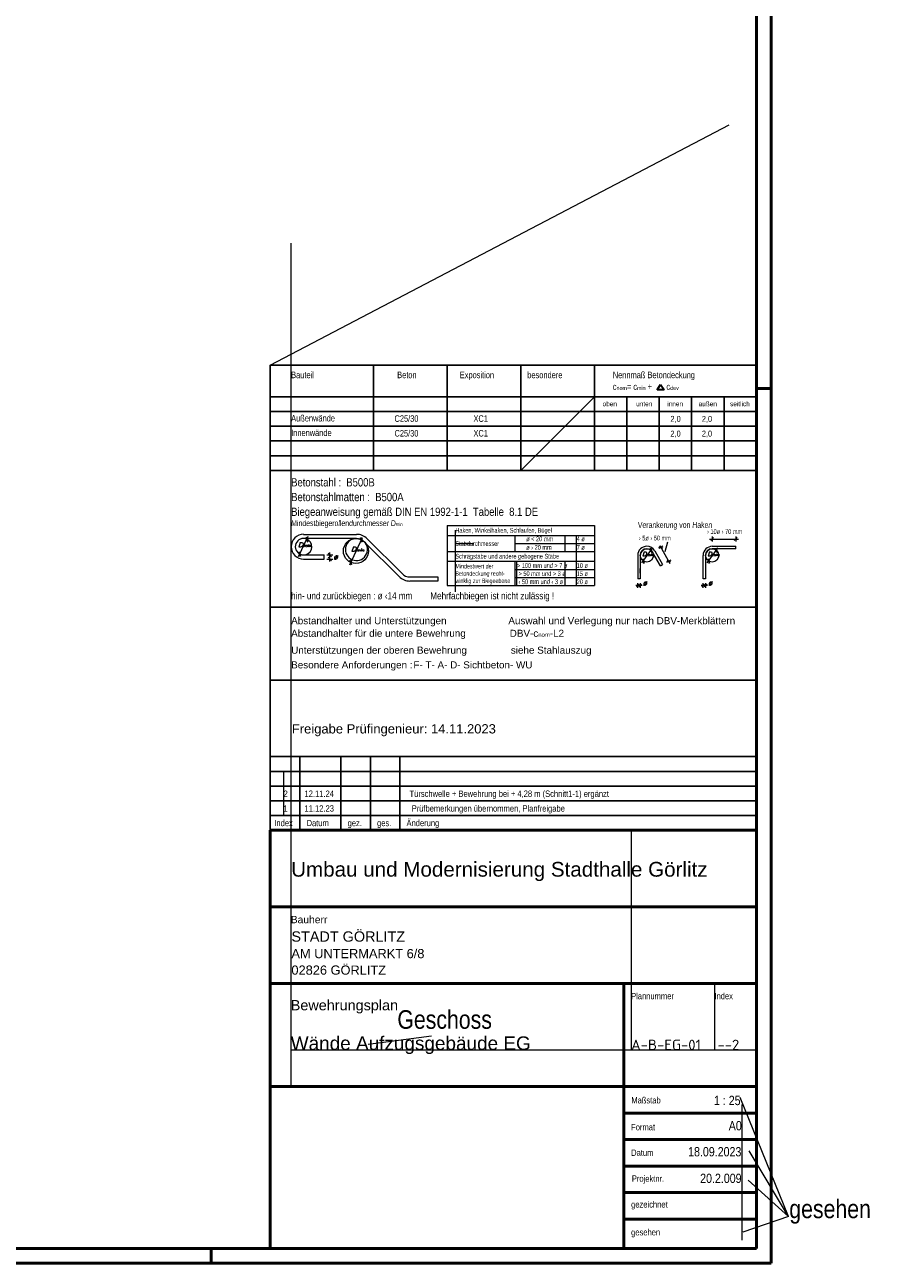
# Model space of a CAD drawing. Header units: millimetres. Extents: x -32.2 to 61.4, y 0 to 42.
# Tile 17 of 19: x 46.8 to 61.4, y 0 to 21. Entities that reach past the tile are written whole.
import ezdxf
from ezdxf.enums import TextEntityAlignment as Align

# ---------------------------------------------------------------- set-up
doc = ezdxf.new("R2010")
doc.units = ezdxf.units.MM
doc.styles.add('Arial', font='arial.ttf')
doc.styles.add('Arial Narrow', font='ARIALN.TTF')
doc.styles.add('isocp', font='isocp', dxfattribs={"width": 1.1})
doc.styles.add('Italic', font='Italic', dxfattribs={"width": 1.15})
doc.styles.add('msoutlook', font='msoutlook', dxfattribs={"width": 0.7, "oblique": 1.570796})

msp = doc.modelspace()

# ---------------------------------------------------------------- linework, layer by layer
at = {"color": 4, "linetype": 'Continuous', "lineweight": 50}
for p, q in [((59.45, 0), (59.45, 42.05)), ((59.2, 0.25), (59.2, 41.8)), ((50.95, 0.25), (50.95, 7.35)), ((50.95, 7.35), (59.2, 7.35)), ((59.2, 7.35), (59.2, 1.749996)), ((50.95, 6.05), (59.2, 6.05)), ((59.2, 5), (59.2, 4.75)), ((59.2, 4.75), (50.95, 4.75)), ((56.95, 4.75), (56.95, 0.25)), ((50.95, 3), (59.2, 3)), ((59.2, 2.55), (56.95, 2.55)), ((59.2, 2.1), (56.95, 2.1)), ((59.2, 1.749996), (59.2, 0.25)), ((59.2, 1.65), (56.95, 1.65)), ((59.2, 1.2), (56.95, 1.2)), ((59.2, 0.75), (56.95, 0.75)), ((1, 0.25), (59.2, 0.25)), ((59.2, 0.25), (50.95, 0.25)), ((0, 0), (59.45, 0))]:
    msp.add_line(p, q, dxfattribs=at)
at = {"color": 3, "linetype": 'Continuous', "lineweight": 25}
for p, q in [((59.2, 15.247881), (59.2, 19.448297)), ((50.95, 13.459069), (50.95, 15.247881)), ((50.95, 15.247881), (59.2, 15.247881)), ((52.7, 15.247881), (52.7, 13.459069)), ((53.95, 15.247881), (53.95, 13.459069)), ((55.2, 15.247881), (55.2, 13.459069)), ((56.45, 15.247881), (56.45, 13.459069)), ((59.2, 15.247881), (59.2, 13.459069)), ((50.95, 14.709069), (59.2, 14.709069)), ((57, 14.709069), (57, 13.459069)), ((57.55, 14.709069), (57.55, 13.459069)), ((58.1, 14.709069), (58.1, 13.459069)), ((58.65, 14.709069), (58.65, 13.459069)), ((59.2, 14.709069), (59.2, 13.459069)), ((50.95, 14.459069), (59.2, 14.459069)), ((50.95, 14.209069), (59.2, 14.209069)), ((50.95, 13.959069), (59.2, 13.959069)), ((50.95, 13.709069), (59.2, 13.709069)), ((50.95, 13.459069), (50.95, 8.465)), ((50.95, 13.459069), (59.2, 13.459069)), ((59.2, 8.465), (59.2, 13.459069)), ((51.586711, 12.244123), (51.557689, 12.323859)), ((52.511485, 12.243255), (52.482464, 12.32299)), ((58.424947, 12.270987), (58.472947, 12.318987)), ((58.822875, 12.270987), (58.870875, 12.318987)), ((51.43551, 12.078696), (51.464531, 11.998961)), ((51.991457, 11.994202), (51.931457, 12.054202)), ((57.398388, 12.140386), (57.427409, 12.06065)), ((57.543343, 12.159929), (57.608811, 12.141987)), ((58.507175, 12.140386), (58.536196, 12.06065)), ((51.991457, 11.924202), (51.931457, 11.984202)), ((52.301294, 11.937939), (52.330315, 11.858203)), ((57.265395, 11.960502), (57.294417, 11.880767)), ((57.676454, 11.92632), (57.741922, 11.908379)), ((58.374182, 11.960502), (58.403204, 11.880767)), ((57.209555, 11.528189), (57.161555, 11.480189)), ((57.203555, 11.480189), (57.251555, 11.528189)), ((58.318342, 11.528189), (58.270342, 11.480189)), ((58.312342, 11.480189), (58.360342, 11.528189)), ((50.95, 11.138194), (59.2, 11.138194)), ((50.95, 9.898099), (59.2, 9.898099)), ((50.95, 7.35), (50.95, 8.6)), ((59.2, 8.6), (50.95, 8.6)), ((51.45, 7.35), (51.45, 8.6)), ((52.15, 7.35), (52.15, 8.6)), ((52.65, 7.35), (52.65, 8.6)), ((53.15, 7.35), (53.15, 8.6)), ((59.2, 7.35), (59.2, 8.6)), ((50.95, 8.35), (59.2, 8.35)), ((50.95, 8.1), (59.2, 8.1)), ((50.95, 7.85), (59.2, 7.85)), ((50.95, 7.6), (59.2, 7.6))]:
    msp.add_line(p, q, dxfattribs=at)
at = {"color": 9, "linetype": 'Continuous', "lineweight": 0}
for p, q in [((50.95, 15.247881), (58.735569, 19.326121)), ((51.304747, 7.35), (51.304747, 17.315944)), ((55.2, 13.459069), (56.45, 14.709069)), ((54.089623, 12.444265), (54.089623, 12.356689)), ((54.089623, 12.356689), (54.089623, 12.081689)), ((54.089623, 12.219189), (54.390064, 12.219189)), ((56.148223, 11.504189), (56.148223, 12.356689)), ((54.089623, 12.081689), (54.089623, 11.397265)), ((55.135426, 11.504189), (55.135426, 11.916689)), ((51.175366, 8.35), (51.175366, 7.6)), ((51.304747, 3), (51.304747, 7.35)), ((57.072953, 7.35), (57.072953, 3.619985)), ((58.4868, 4.75), (58.4868, 3.619985)), ((53.684672, 3.856308), (52.610109, 3.711655)), ((51.297521, 3.619985), (59.2, 3.619985)), ((59.740547, 0.791789), (58.922896, 2.814547)), ((58.951833, 2.695755), (58.951833, 0.393371)), ((59.740547, 0.791789), (59.07725, 1.905571)), ((59.740547, 0.791789), (59.0601, 1.408207)), ((59.740547, 0.791789), (58.968419, 0.525538))]:
    msp.add_line(p, q, dxfattribs=at)
at = {"color": 2, "linetype": 'Continuous', "lineweight": 35}
for p, q in [((57.515349, 14.825248), (57.573669, 14.920073)), ((57.63199, 14.825248), (57.515349, 14.825248)), ((57.573669, 14.920073), (57.63199, 14.825248))]:
    msp.add_line(p, q, dxfattribs=at)
at = {"color": 4, "linetype": 'Continuous', "lineweight": 50, "ltscale": 0.5}
for p, q in [((59.45, 14.85), (59.2, 14.85)), ((49.95, 0), (49.95, 0.25))]:
    msp.add_line(p, q, dxfattribs=at)
at = {"color": 5, "linetype": 'Continuous', "lineweight": 18}
for p, q in [((53.95, 12.521689), (53.95, 11.504189)), ((53.95, 12.521689), (56.45, 12.521689)), ((56.45, 12.521689), (56.45, 11.504189)), ((51.430997, 11.999856), (51.592334, 12.345845)), ((51.515372, 12.374202), (52.412247, 12.374202)), ((52.412247, 12.304202), (51.515372, 12.304202)), ((52.297996, 11.856412), (52.513982, 12.319595)), ((53.136749, 11.657365), (52.54483, 12.249284)), ((53.186247, 11.706862), (52.594327, 12.298782)), ((53.95, 12.356689), (56.45, 12.356689)), ((55.09735, 12.356689), (55.09735, 12.081689)), ((55.09735, 12.219189), (56.45, 12.219189)), ((55.95, 12.356689), (55.95, 12.081689)), ((57.648275, 12.085377), (57.693941, 12.246551)), ((58.404157, 12.294987), (58.894333, 12.294987)), ((58.448947, 12.334987), (58.448947, 12.254987)), ((58.846875, 12.334987), (58.846875, 12.254987)), ((51.515372, 12.024202), (51.865372, 12.024202)), ((51.865372, 11.954202), (51.865372, 12.024202)), ((51.911457, 12.024202), (52.011457, 12.024202)), ((51.961457, 11.914202), (51.961457, 12.064202)), ((53.95, 12.081689), (56.45, 12.081689)), ((57.18566, 12.016531), (57.18566, 11.618603)), ((57.22766, 12.016531), (57.22766, 11.618603)), ((57.255391, 11.890211), (57.441962, 12.142565)), ((57.571017, 11.838619), (57.437906, 12.072227)), ((57.474397, 12.09302), (57.607509, 11.859412)), ((57.610831, 12.170761), (57.541323, 12.131155)), ((57.557498, 12.183564), (57.729908, 11.880987)), ((58.294447, 11.618603), (58.294447, 12.016531)), ((58.336447, 12.016531), (58.336447, 11.618603)), ((58.364178, 11.890211), (58.550749, 12.142565)), ((58.448947, 12.171031), (58.846875, 12.171031)), ((58.846875, 12.129031), (58.448947, 12.129031)), ((58.846875, 12.129031), (58.846875, 12.171031)), ((51.515372, 11.954202), (51.865372, 11.954202)), ((51.911457, 11.954202), (52.011457, 11.954202)), ((53.95, 11.916689), (56.45, 11.916689)), ((55.09735, 11.916689), (55.09735, 11.504189)), ((55.09735, 11.779189), (56.45, 11.779189)), ((55.95, 11.916689), (55.95, 11.504189)), ((57.22766, 11.712582), (57.22766, 11.792582)), ((57.571017, 11.838619), (57.607509, 11.859412)), ((57.743942, 11.937153), (57.674434, 11.897547)), ((53.318829, 11.651945), (53.790505, 11.651945)), ((53.790505, 11.581945), (53.318829, 11.581945)), ((53.790505, 11.651945), (53.790505, 11.581945)), ((55.09735, 11.641689), (56.45, 11.641689)), ((57.22766, 11.618603), (57.18566, 11.618603)), ((58.336447, 11.618603), (58.294447, 11.618603)), ((53.95, 11.504189), (56.45, 11.504189)), ((57.259555, 11.504189), (57.153555, 11.504189)), ((57.185555, 11.464189), (57.185555, 11.544189)), ((57.227555, 11.544189), (57.227555, 11.464189)), ((58.368342, 11.504189), (58.262342, 11.504189)), ((58.294342, 11.464189), (58.294342, 11.544189)), ((58.336342, 11.544189), (58.336342, 11.464189))]:
    msp.add_line(p, q, dxfattribs=at)
for centre, radius in [((52.402998, 12.090662), 0.2125), ((57.34016, 12.016531), 0.112069), ((58.448947, 12.016531), 0.112068)]:
    msp.add_circle(centre, radius, dxfattribs=at)
for centre, radius, start, end in [((51.515372, 12.164827), 0.210625, 90, 270), ((51.515372, 12.164827), 0.140625, 90, 180), ((51.515372, 12.164827), 0.140625, 270, 119.6747369), ((52.412247, 12.116702), 0.2575, 45, 90), ((52.412247, 12.116702), 0.1875, 44.9997839, 90), ((51.515372, 12.164827), 0.140625, 180, 270), ((57.34016, 12.016531), 0.1545, 90, 180), ((57.34016, 12.016531), 0.1125, 90, 180), ((57.34016, 12.016531), 0.1545, 29.6747344, 90), ((57.34016, 12.016531), 0.1125, 29.674636, 90), ((58.448947, 12.016531), 0.1545, 90, 180), ((58.448947, 12.016531), 0.1125, 90, 180), ((53.318829, 11.839445), 0.2575, 225, 270), ((53.318829, 11.839445), 0.1875, 225.0002161, 270)]:
    msp.add_arc(centre, radius, start, end, dxfattribs=at)
at = {"color": 9, "linetype": 'Continuous', "lineweight": 0}
msp.add_arc((52.412247, 12.116702), 0.1875, 90, 44.9997839, dxfattribs=at)

# ---------------------------------------------------------------- texts
at = {"color": 2, "lineweight": 35}
for s, height, style, p in [('Bauteil', 0.11, 'Arial Narrow', (51.304747, 15.025248)), ('Exposition', 0.11, 'Arial Narrow', (54.165807, 15.025248)), ('besondere', 0.11, 'Arial Narrow', (55.311283, 15.025248)), ('Nennmaß Betondeckung', 0.11, 'Arial Narrow', (56.761905, 15.025248)), ('Beton', 0.11, 'Arial Narrow', (53.104136, 15.025248)), ('Außenwände', 0.11, 'Arial Narrow', (51.304747, 14.290674)), ('C25/30', 0.11, 'Arial Narrow', (53.058002, 14.284594)), ('XC1', 0.11, 'Arial Narrow', (54.398032, 14.284594)), ('2,0', 0.1, 'Arial Narrow', (57.739655, 14.284594)), ('2,0', 0.1, 'Arial Narrow', (58.27313, 14.284594)), ('Innenwände', 0.11, 'Arial Narrow', (51.304747, 14.042747)), ('C25/30', 0.11, 'Arial Narrow', (53.058002, 14.034592)), ('XC1', 0.11, 'Arial Narrow', (54.398032, 14.034592)), ('2,0', 0.1, 'Arial Narrow', (57.739655, 14.034592)), ('2,0', 0.1, 'Arial Narrow', (58.27313, 14.034592)), ('Betonstahl :  B500B', 0.14, 'Arial Narrow', (51.304747, 13.187552)), ('Betonstahlmatten :  B500A', 0.14, 'Arial Narrow', (51.304747, 12.937552)), ('Biegeanweisung gemäß DIN EN 1992-1-1  Tabelle  8.1 DE', 0.14, 'Arial Narrow', (51.304747, 12.687552)), ('hin- und zurückbiegen : ø ‹14 mm        Mehrfachbiegen ist nicht zulässig !', 0.12, 'Arial Narrow', (51.304747, 11.271462)), ('Abstandhalter und Unterstützungen', 0.12, 'Arial', (51.304747, 10.848101)), ('Auswahl und Verlegung nur nach DBV-Merkblättern', 0.12, 'Arial', (54.989976, 10.848099)), ('Unterstützungen der oberen Bewehrung                siehe Stahlauszug', 0.12, 'Arial', (51.304747, 10.348099)), ('Besondere Anforderungen :', 0.12, 'Arial', (51.304747, 10.098099)), ('Umbau und Modernisierung Stadthalle Görlitz', 0.25, 'Arial', (51.304747, 6.562896)), ('STADT GÖRLITZ', 0.175, 'Arial', (51.309103, 5.458769)), ('AM UNTERMARKT 6/8', 0.1555, 'Arial', (51.309103, 5.178869)), ('02826 GÖRLITZ', 0.1555, 'Arial', (51.309103, 4.898969)), ('Bewehrungsplan', 0.175, 'Arial', (51.297521, 4.293234))]:
    msp.add_text(s, height=height, dxfattribs=dict(at, style=style)).set_placement(p)
at = {"color": 3, "lineweight": 25}
for s, height, style, p in [('oben', 0.08, 'Arial Narrow', (56.588932, 14.549243)), ('unten', 0.08, 'Arial Narrow', (57.158225, 14.549243)), ('innen', 0.08, 'Arial Narrow', (57.685123, 14.549243)), ('außen', 0.08, 'Arial Narrow', (58.218078, 14.549243)), ('seitlich', 0.08, 'Arial Narrow', (58.751033, 14.549243)), ('Freigabe Prüfingenieur: 14.11.2023', 0.1575, 'Arial', (51.316624, 8.993623)), ('2        12.11.24                                    Türschwelle + Bewehrung bei + 4,28 m (Schnitt1-1) ergänzt', 0.1075, 'Arial Narrow', (51.175366, 7.917317)), ('1        11.12.23                                     Prüfbemerkungen übernommen, Planfreigabe', 0.1075, 'Arial Narrow', (51.175366, 7.667317)), ('Index', 0.1075, 'Arial Narrow', (51.018945, 7.419913)), ('Datum', 0.1075, 'Arial Narrow', (51.566406, 7.419913)), ('gez.', 0.1075, 'Arial Narrow', (52.262225, 7.419913)), ('ges.', 0.1075, 'Arial Narrow', (52.762225, 7.419913)), ('Änderung', 0.1075, 'Arial Narrow', (53.262225, 7.419913)), ('Bauherr', 0.125, 'Arial', (51.297521, 5.772352)), ('Plannummer', 0.1075, 'Arial Narrow', (57.072954, 4.481968)), ('Index', 0.1075, 'Arial Narrow', (58.4868, 4.481968)), ('Maßstab', 0.1075, 'Arial Narrow', (57.076189, 2.713135)), ('Format', 0.1075, 'Arial Narrow', (57.072954, 2.255711)), ('Datum', 0.1075, 'Arial Narrow', (57.072954, 1.823087)), ('Projektnr.', 0.1075, 'Arial Narrow', (57.085187, 1.382927)), ('gezeichnet', 0.1075, 'Arial Narrow', (57.072954, 0.945074)), ('gesehen', 0.1075, 'Arial Narrow', (57.072954, 0.472371))]:
    msp.add_text(s, height=height, dxfattribs=dict(at, style=style)).set_placement(p)
at = {"color": 3, "lineweight": 25, "style": 'msoutlook', "oblique": 1.5707963, "width": 0.7}
for s, height, p in [('Haken, Winkelhaken, Schlaufen, Bügel', 0.081, (54.089623, 12.401688)), ('Verankerung von Haken', 0.1, (57.18566, 12.484105)), ('Stabdurchmesser', 0.081, (54.089623, 12.177517)), ('ø < 20 mm', 0.081, (55.292442, 12.257338)), ('4 ø', 0.081, (56.148223, 12.257338)), ('Schrägstäbe und andere gebogene Stäbe', 0.081, (54.089623, 11.961919)), ('ø › 20 mm', 0.081, (55.292442, 12.111562)), ('7 ø', 0.081, (56.148224, 12.111562)), ('Mindestwert der', 0.0775, (54.089623, 11.794651)), ('> 100 mm und > 7 ø', 0.081, (55.135426, 11.803905)), ('10 ø', 0.081, (56.148224, 11.803905)), ('winklig zur Biegeebene', 0.0775, (54.089623, 11.546651)), ('Betondeckung recht-', 0.0775, (54.089623, 11.670651)), (' > 50 mm und > 3 ø', 0.081, (55.135426, 11.666405)), (' ‹ 50 mm und ‹ 3 ø', 0.081, (55.135426, 11.528905)), ('20 ø', 0.081, (56.148223, 11.528905)), ('15 ø', 0.081, (56.148223, 11.666405))]:
    msp.add_text(s, height=height, dxfattribs=at).set_placement(p)
for s, p in [('› 10ø › 70 mm', (58.360124, 12.421255)), ('› 5ø › 50 mm', (57.203208, 12.310871))]:
    msp.add_text(s, height=0.081, dxfattribs=at).set_placement(p, align=Align.MIDDLE_LEFT)
at = {"color": 3, "lineweight": 25, "style": 'Italic', "width": 1.15}
for p in [(52.020918, 11.993556), (57.266807, 11.551131), (58.375594, 11.551131)]:
    msp.add_text('ø', height=0.081, dxfattribs=at).set_placement(p, align=Align.MIDDLE_LEFT)
at = {"color": 9, "lineweight": 0}
for s, height, style, p in [('F- T- A- D- Sichtbeton- WU', 0.12, 'Arial', (53.378232, 10.098095)), ('Geschoss', 0.315, 'Arial Narrow', (53.106061, 3.980296)), ('gesehen', 0.315, 'Arial Narrow', (59.756522, 0.765164))]:
    msp.add_text(s, height=height, dxfattribs=dict(at, style=style)).set_placement(p)
at = {"color": 4, "lineweight": 50, "style": 'Arial'}
msp.add_text('Wände Aufzugsgebäude EG', height=0.23, dxfattribs=at).set_placement((51.297521, 3.619985))
at = {"color": 3, "lineweight": 25, "style": 'isocp', "width": 1.15}
for s, p in [('A-B-EG-01', (57.072953, 3.619985)), ('--2', (58.538348, 3.619985))]:
    msp.add_text(s, height=0.175, dxfattribs=at).set_placement(p)
at = {"color": 2, "lineweight": 35, "style": 'Arial Narrow'}
for s, p in [('1 : 25', (58.930051, 2.684935)), ('A0', (58.949648, 2.256007)), ('18.09.2023', (58.943227, 1.81409)), ('20.2.009', (58.946647, 1.362305))]:
    msp.add_text(s, height=0.1575, dxfattribs=at).set_placement(p, align=Align.RIGHT)
at = {"color": 2, "lineweight": 35, "attachment_point": 7, "line_spacing_factor": 0.9}
for s, insert, char_height, style in [('c{\\A1;\\H.6x;\\S^ nom;}= c{\\A1;\\H.6x;\\S^ min;} +       c{\\A1;\\H.6x;\\S^ dev;}', (56.761905, 14.825248), 0.11, 'Arial Narrow'), ('Abstandhalter für die untere Bewehrung                DBV-c{\\A1;\\H.6x;\\S^ nom;}-L2', (51.304747, 10.598099), 0.12, 'Arial')]:
    msp.add_mtext(s, dxfattribs=dict(at, insert=insert, char_height=char_height, style=style))
at = {"color": 3, "lineweight": 25, "line_spacing_factor": 0.9}
for s, insert, char_height, attachment_point, style in [('Mindestbiegerollendurchmesser D{\\A1;\\H.6x;\\S^ min;}', (51.304747, 12.484105), 0.1, 7, 'msoutlook'), ('D{\\A1;\\H.6x;\\S^ min;}', (51.529098, 12.236759), 0.081, 2, 'Italic'), ('D{\\A1;\\H.6x;\\S^ min;}', (52.430235, 12.161066), 0.081, 2, 'Italic'), ('D{\\A1;\\H.6x;\\S^ min;}', (57.357648, 12.07899), 0.075, 2, 'Italic'), ('D{\\A1;\\H.6x;\\S^ min;}', (58.466186, 12.07899), 0.075, 2, 'Italic')]:
    msp.add_mtext(s, dxfattribs=dict(at, insert=insert, char_height=char_height, attachment_point=attachment_point, style=style))

doc.saveas('drawing.dxf')
